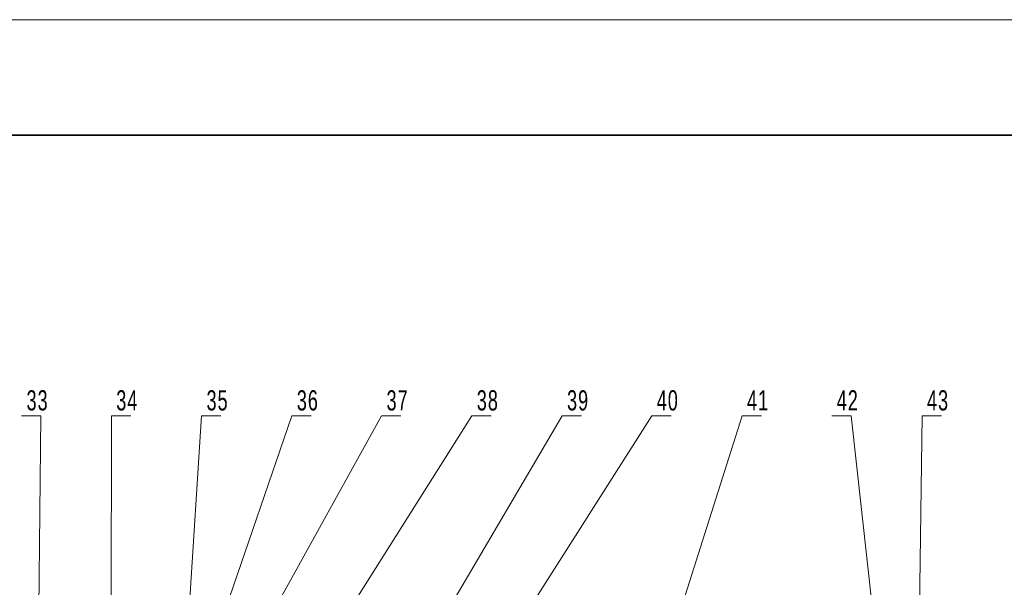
# Model space of a CAD drawing. Header units: millimetres. Extents: x -14862 to 14862, y -10512 to 10512.
# Tile 169 of 199: x 466 to 4727, y 8056 to 10512. Entities that reach past the tile are written whole.
import ezdxf

# ---------------------------------------------------------------- set-up
doc = ezdxf.new("R2010")
doc.units = ezdxf.units.MM
doc.header["$LTSCALE"] = 4
for name, color, linetype, lineweight in [('注释', 3, 'Continuous', 18), ('粗实线层', 7, 'Continuous', 35), ('细实线层', 7, 'Continuous', 18)]:
    doc.layers.add(name, color=color, linetype=linetype, lineweight=lineweight)
doc.styles.add('SLDTEXTSTYLE1', font='txt', dxfattribs={"width": 0.667})

# ---------------------------------------------------------------- blocks, each defined once
blk = doc.blocks.new('SW_NOTE_0_46_2')
at = {"layer": '注释', "color": 0}
for p, q in [((-83.8, 0), (0, 0)), ((0, 0), (-83.8, 0)), ((-83.8, 0), (0, 0)), ((0, 0), (-83.8, 0)), ((-83.8, 0), (0, 0)), ((0, 0), (-83.8, 0))]:
    blk.add_line(p, q, dxfattribs=at)
at = {"layer": '注释', "color": 0, "insert": (-14.7, 111.4), "char_height": 87.5, "width": 148.823, "attachment_point": 2, "style": 'SLDTEXTSTYLE1'}
blk.add_mtext('\\T1.1;33', dxfattribs=at)
blk = doc.blocks.new('SW_NOTE_0_47_2')
at = {"layer": '注释', "color": 0}
for p, q in [((0, 0), (83.8, 0)), ((83.8, 0), (0, 0)), ((0, 0), (83.8, 0)), ((83.8, 0), (0, 0)), ((0, 0), (83.8, 0)), ((83.8, 0), (0, 0))]:
    blk.add_line(p, q, dxfattribs=at)
at = {"layer": '注释', "color": 0, "insert": (69.1, 111.4), "char_height": 87.5, "width": 155.125, "attachment_point": 2, "style": 'SLDTEXTSTYLE1'}
blk.add_mtext('\\T1.1;34', dxfattribs=at)
blk = doc.blocks.new('SW_NOTE_0_48_2')
at = {"layer": '注释', "color": 0}
for p, q in [((0, 0), (83.8, 0)), ((83.8, 0), (0, 0)), ((0, 0), (83.8, 0)), ((83.8, 0), (0, 0)), ((0, 0), (83.8, 0)), ((83.8, 0), (0, 0))]:
    blk.add_line(p, q, dxfattribs=at)
at = {"layer": '注释', "color": 0, "insert": (69.1, 111.4), "char_height": 87.5, "width": 148.338, "attachment_point": 2, "style": 'SLDTEXTSTYLE1'}
blk.add_mtext('\\T1.1;35', dxfattribs=at)
blk = doc.blocks.new('SW_NOTE_0_49_2')
at = {"layer": '注释', "color": 0}
for p, q in [((0, 0), (83.8, 0)), ((83.8, 0), (0, 0)), ((0, 0), (83.8, 0)), ((83.8, 0), (0, 0)), ((0, 0), (83.8, 0)), ((83.8, 0), (0, 0))]:
    blk.add_line(p, q, dxfattribs=at)
at = {"layer": '注释', "color": 0, "insert": (69.2, 111.4), "char_height": 87.5, "width": 150.035, "attachment_point": 2, "style": 'SLDTEXTSTYLE1'}
blk.add_mtext('\\T1.1;36', dxfattribs=at)
blk = doc.blocks.new('SW_NOTE_0_50_2')
at = {"layer": '注释', "color": 0}
for p, q in [((0, 0), (83.8, 0)), ((83.8, 0), (0, 0)), ((0, 0), (83.8, 0)), ((83.8, 0), (0, 0)), ((0, 0), (83.8, 0)), ((83.8, 0), (0, 0))]:
    blk.add_line(p, q, dxfattribs=at)
at = {"layer": '注释', "color": 0, "insert": (69.2, 111.4), "char_height": 87.5, "width": 155.609, "attachment_point": 2, "style": 'SLDTEXTSTYLE1'}
blk.add_mtext('\\T1.1;37', dxfattribs=at)
blk = doc.blocks.new('SW_NOTE_0_51_2')
at = {"layer": '注释', "color": 0}
for p, q in [((0, 0), (83.8, 0)), ((83.8, 0), (0, 0)), ((0, 0), (83.8, 0)), ((83.8, 0), (0, 0)), ((0, 0), (83.8, 0)), ((83.8, 0), (0, 0))]:
    blk.add_line(p, q, dxfattribs=at)
at = {"layer": '注释', "color": 0, "insert": (69.2, 111.4), "char_height": 87.5, "width": 150.519, "attachment_point": 2, "style": 'SLDTEXTSTYLE1'}
blk.add_mtext('\\T1.1;38', dxfattribs=at)
blk = doc.blocks.new('SW_NOTE_0_52_2')
at = {"layer": '注释', "color": 0}
for p, q in [((0, 0), (83.8, 0)), ((83.8, 0), (0, 0)), ((0, 0), (83.8, 0)), ((83.8, 0), (0, 0)), ((0, 0), (83.8, 0)), ((83.8, 0), (0, 0))]:
    blk.add_line(p, q, dxfattribs=at)
at = {"layer": '注释', "color": 0, "insert": (69.2, 111.4), "char_height": 87.5, "width": 150.519, "attachment_point": 2, "style": 'SLDTEXTSTYLE1'}
blk.add_mtext('\\T1.1;39', dxfattribs=at)
blk = doc.blocks.new('SW_NOTE_0_53_2')
at = {"layer": '注释', "color": 0}
for p, q in [((0, 0), (83.8, 0)), ((83.8, 0), (0, 0)), ((0, 0), (83.8, 0)), ((83.8, 0), (0, 0)), ((0, 0), (83.8, 0)), ((83.8, 0), (0, 0))]:
    blk.add_line(p, q, dxfattribs=at)
at = {"layer": '注释', "color": 0, "insert": (69.1, 111.4), "char_height": 87.5, "width": 154.64, "attachment_point": 2, "style": 'SLDTEXTSTYLE1'}
blk.add_mtext('\\T1.1;40', dxfattribs=at)
blk = doc.blocks.new('SW_NOTE_0_54_2')
at = {"layer": '注释', "color": 0}
for p, q in [((0, 0), (83.8, 0)), ((83.8, 0), (0, 0)), ((0, 0), (83.8, 0)), ((83.8, 0), (0, 0)), ((0, 0), (83.8, 0)), ((83.8, 0), (0, 0))]:
    blk.add_line(p, q, dxfattribs=at)
at = {"layer": '注释', "color": 0, "insert": (69.1, 111.4), "char_height": 87.5, "width": 138.682, "attachment_point": 2, "style": 'SLDTEXTSTYLE1'}
blk.add_mtext('\\T1.1;41', dxfattribs=at)
blk = doc.blocks.new('SW_NOTE_0_55_2')
at = {"layer": '注释', "color": 0}
for p, q in [((-83.8, 0), (0, 0)), ((0, 0), (-83.8, 0)), ((-83.8, 0), (0, 0)), ((0, 0), (-83.8, 0)), ((-83.8, 0), (0, 0)), ((0, 0), (-83.8, 0))]:
    blk.add_line(p, q, dxfattribs=at)
at = {"layer": '注释', "color": 0, "insert": (-14.7, 111.4), "char_height": 87.5, "width": 151.974, "attachment_point": 2, "style": 'SLDTEXTSTYLE1'}
blk.add_mtext('\\T1.1;42', dxfattribs=at)
blk = doc.blocks.new('SW_NOTE_0_56_2')
at = {"layer": '注释', "color": 0}
for p, q in [((0, 0), (83.8, 0)), ((83.8, 0), (0, 0)), ((0, 0), (83.8, 0)), ((83.8, 0), (0, 0)), ((0, 0), (83.8, 0)), ((83.8, 0), (0, 0))]:
    blk.add_line(p, q, dxfattribs=at)
at = {"layer": '注释', "color": 0, "insert": (69.1, 111.4), "char_height": 87.5, "width": 152.943, "attachment_point": 2, "style": 'SLDTEXTSTYLE1'}
blk.add_mtext('\\T1.1;43', dxfattribs=at)
blk = doc.blocks.new('*X119')
at = {"layer": '注释', "linetype": 'Continuous'}
blk.add_hatch(color=0, dxfattribs=at).paths.add_polyline_path([(318.4, -1711.8), (313.4, -1696.1), (317.4, -1695.4)], flags=0)
at = {"layer": '注释', "color": 0, "linetype": 'Continuous'}
blk.add_line((318.4, -1711.8), (0, 0), dxfattribs=at)
blk = doc.blocks.new('*X120')
at = {"layer": '注释', "linetype": 'Continuous'}
blk.add_hatch(color=0, dxfattribs=at).paths.add_polyline_path([(-19.1, -1711.8), (-21, -1695.5), (-16.9, -1695.5)], flags=0)
at = {"layer": '注释', "color": 0, "linetype": 'Continuous'}
blk.add_line((-19.1, -1711.8), (0, 0), dxfattribs=at)
blk = doc.blocks.new('*X121')
at = {"layer": '注释', "linetype": 'Continuous'}
blk.add_hatch(color=0, dxfattribs=at).paths.add_polyline_path([(-1.6, -2461.8), (-3.7, -2445.5), (0.4, -2445.5)], flags=0)
at = {"layer": '注释', "color": 0, "linetype": 'Continuous'}
blk.add_line((-1.6, -2461.8), (0, 0), dxfattribs=at)
blk = doc.blocks.new('*X122')
at = {"layer": '注释', "linetype": 'Continuous'}
blk.add_hatch(color=0, dxfattribs=at).paths.add_polyline_path([(-77.2, -1208.6), (-78.2, -1192.2), (-74.1, -1192.5)], flags=0)
at = {"layer": '注释', "color": 0, "linetype": 'Continuous'}
blk.add_line((-77.2, -1208.6), (0, 0), dxfattribs=at)
blk = doc.blocks.new('*X123')
at = {"layer": '注释', "linetype": 'Continuous'}
blk.add_hatch(color=0, dxfattribs=at).paths.add_polyline_path([(-415.7, -1208.6), (-412.3, -1192.5), (-408.5, -1193.8)], flags=0)
at = {"layer": '注释', "color": 0, "linetype": 'Continuous'}
blk.add_line((-415.7, -1208.6), (0, 0), dxfattribs=at)
blk = doc.blocks.new('*X124')
at = {"layer": '注释', "linetype": 'Continuous'}
blk.add_hatch(color=0, dxfattribs=at).paths.add_polyline_path([(-842.8, -1519.1), (-836.7, -1503.9), (-833.1, -1505.9)], flags=0)
at = {"layer": '注释', "color": 0, "linetype": 'Continuous'}
blk.add_line((-842.8, -1519.1), (0, 0), dxfattribs=at)
blk = doc.blocks.new('*X125')
at = {"layer": '注释', "linetype": 'Continuous'}
blk.add_hatch(color=0, dxfattribs=at).paths.add_polyline_path([(-936.7, -1481.8), (-929.7, -1466.9), (-926.2, -1469.1)], flags=0)
at = {"layer": '注释', "color": 0, "linetype": 'Continuous'}
blk.add_line((-936.7, -1481.8), (0, 0), dxfattribs=at)
blk = doc.blocks.new('*X126')
at = {"layer": '注释', "linetype": 'Continuous'}
blk.add_hatch(color=0, dxfattribs=at).paths.add_polyline_path([(-1482.7, -2516.8), (-1476.2, -2501.7), (-1472.7, -2503.8)], flags=0)
at = {"layer": '注释', "color": 0, "linetype": 'Continuous'}
blk.add_line((-1482.7, -2516.8), (0, 0), dxfattribs=at)
blk = doc.blocks.new('*X127')
at = {"layer": '注释', "linetype": 'Continuous'}
blk.add_hatch(color=0, dxfattribs=at).paths.add_polyline_path([(-1510.6, -2371.8), (-1503.5, -2356.9), (-1500.1, -2359.1)], flags=0)
at = {"layer": '注释', "color": 0, "linetype": 'Continuous'}
blk.add_line((-1510.6, -2371.8), (0, 0), dxfattribs=at)
blk = doc.blocks.new('*X128')
at = {"layer": '注释', "linetype": 'Continuous'}
blk.add_hatch(color=0, dxfattribs=at).paths.add_polyline_path([(-486.1, -1531.8), (-483.1, -1515.6), (-479.2, -1516.9)], flags=0)
at = {"layer": '注释', "color": 0, "linetype": 'Continuous'}
blk.add_line((-486.1, -1531.8), (0, 0), dxfattribs=at)
blk = doc.blocks.new('*X129')
at = {"layer": '注释', "linetype": 'Continuous'}
blk.add_hatch(color=0, dxfattribs=at).paths.add_polyline_path([(186.4, -1700.1), (182.6, -1684.1), (186.7, -1683.7)], flags=0)
at = {"layer": '注释', "color": 0, "linetype": 'Continuous'}
blk.add_line((186.4, -1700.1), (0, 0), dxfattribs=at)
blk = doc.blocks.new('*X130')
at = {"layer": '注释', "linetype": 'Continuous'}
blk.add_hatch(color=0, dxfattribs=at).paths.add_polyline_path([(-22.5, -1711.9), (-24.3, -1695.5), (-20.3, -1695.6)], flags=0)
at = {"layer": '注释', "color": 0, "linetype": 'Continuous'}
blk.add_line((-22.5, -1711.9), (0, 0), dxfattribs=at)
blk = doc.blocks.new('$CAXA_FRAME_13B17AC1$')
at = {"layer": '粗实线层'}
blk.add_line((574.5, 400.5), (-574.5, 400.5), dxfattribs=at)
at = {"layer": '细实线层'}
blk.add_line((594.5, 420.5), (-594.5, 420.5), dxfattribs=at)

msp = doc.modelspace()

# ---------------------------------------------------------------- block references
at = {"layer": '注释'}
for name, p in [('SW_NOTE_0_46_2', (558.286, 8797.707)), ('SW_NOTE_0_47_2', (862.787, 8797.707)), ('SW_NOTE_0_48_2', (1253.344, 8797.707)), ('SW_NOTE_0_49_2', (1643.9, 8797.707)), ('SW_NOTE_0_50_2', (2032.249, 8797.707)), ('SW_NOTE_0_51_2', (2422.805, 8797.707)), ('SW_NOTE_0_52_2', (2813.361, 8797.707)), ('SW_NOTE_0_53_2', (3201.711, 8797.707)), ('SW_NOTE_0_54_2', (3592.267, 8797.707)), ('SW_NOTE_0_55_2', (4064.464, 8797.707)), ('SW_NOTE_0_56_2', (4371.172, 8797.707)), ('*X119', (167.73, 8797.707)), ('*X120', (558.286, 8797.707)), ('*X121', (862.787, 8797.707)), ('*X122', (1253.344, 8797.707)), ('*X124', (2032.249, 8797.707)), ('*X123', (1643.9, 8797.707)), ('*X126', (2813.361, 8797.707)), ('*X125', (2422.805, 8797.707)), ('*X127', (3201.711, 8797.707)), ('*X128', (3592.267, 8797.707)), ('*X129', (4064.464, 8797.707)), ('*X130', (4371.172, 8797.707))]:
    msp.add_blockref(name, p, dxfattribs=at)
at = {"layer": '粗实线层', "xscale": 25, "yscale": 25, "zscale": 25}
msp.add_blockref('$CAXA_FRAME_13B17AC1$', (0, 0), dxfattribs=at)

doc.saveas('drawing.dxf')
